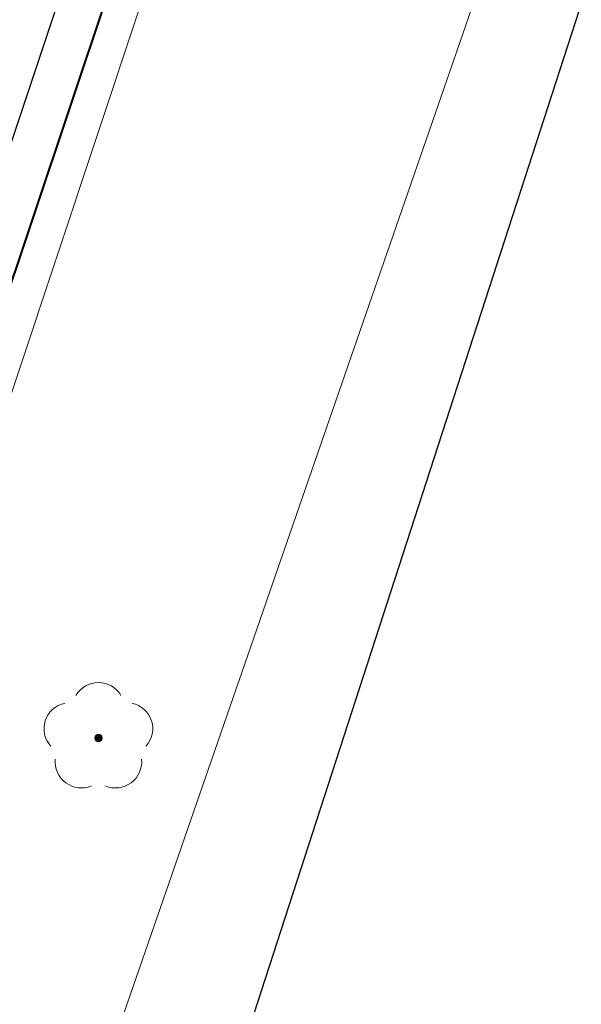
# Model space of a CAD drawing. Header units: metres. Extents: x 6599594 to 6600699, y 5687867 to 5691114.
# Tile 226 of 256: x 6599986.01 to 6599993.6, y 5688933.69 to 5688946.99. Entities that reach past the tile are written whole.
import ezdxf

# ---------------------------------------------------------------- set-up
doc = ezdxf.new("R2010")
doc.units = ezdxf.units.M
doc.header["$MEASUREMENT"] = 0
for name, pattern in [('1', [0]), ('3_EGBZ', [1.5, 1, -0.5]), ('BTO', [0]), ('UPT', [0]), ('UPW', [0])]:
    doc.linetypes.add(name, pattern=pattern)
doc.layers.get('0').update_dxf_attribs({"color": 253, "linetype": 'CONTINUOUS', "lineweight": 13})
for name, color, linetype, lineweight in [('_dren', 30, '3_EGBZ', 40), ('_kolor chodnik', 50, '1', 5), ('_kolor jezdnia', 4, '1', 0), ('_kolor pobocze', 211, '1', 5), ('_kolor zjazdy kostka', 7, '1', 5), ('_kolor ścieżka @ 1', 10, '1', 0), ('_podział mój', 201, 'BTO', 40), ('_row', 150, 'CONTINUOUS', 30), ('Dzialki', 130, '1', 30), ('OT_ZagospodarowanieTerenu_P', 7, 'CONTINUOUS', 0), ('UTTPOM_L_0', 30, 'UPT', 9), ('UWWPM_L_0', 5, 'UPW', 9)]:
    doc.layers.add(name, color=color, linetype=linetype, lineweight=lineweight)
pattern_1 = [(45, (0, 0), (-0.1414213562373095, 0.1414213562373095), []), (135, (0, 0), (-0.1414213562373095, -0.1414213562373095), [])]

# ---------------------------------------------------------------- blocks, each defined once
blk = doc.blocks.new('147')
at = {"linetype": 'Continuous', "lineweight": 18}
blk.add_hatch(color=0, dxfattribs=at).paths.add_polyline_path([(0, -0.1, 1), (0, 0.1, 1)])
at = {"color": 0, "linetype": 'Continuous', "lineweight": 18}
blk.add_circle((0, 0), 0.1, dxfattribs=at)
for centre, radius, start, end in [((0, 0.8), 0.7, 29.8459319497, 150.1540680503), ((-0.7700000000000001, 0.25), 0.7, 101.6336339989, 222.6626941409), ((0.7700000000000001, 0.25), 0.7, 317.3373058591, 78.3663660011), ((-0.4600000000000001, -0.6400000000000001), 0.71, 174.3693172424, 292.5572466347), ((0.4600000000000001, -0.6400000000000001), 0.71, 247.4427533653, 5.630682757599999)]:
    blk.add_arc(centre, radius, start, end, dxfattribs=at)
blk = doc.blocks.new('hhh')
at = {"layer": '_podział mój'}
blk.add_line((6600030.348422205, 5689076.243038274), (6599864.227411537, 5688579.984196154), dxfattribs=at)

msp = doc.modelspace()

# ---------------------------------------------------------------- hatches: boundary and pattern name
at = {"layer": '_kolor chodnik'}
h = msp.add_hatch(dxfattribs=at)
h.set_pattern_fill('ANSI37', color=256, scale=1.6)
h.set_pattern_definition(pattern_1)
h.paths.add_polyline_path([(6599849.938171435, 5688542.085872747), (6599852.232147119, 5688548.938742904), (6599853.573135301, 5688548.489851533), (6599853.827082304, 5688549.248475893), (6599851.793849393, 5688549.929093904), (6599849.895278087, 5688548.982823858), (6599847.823506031, 5688542.793750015)])
edge = h.paths.add_edge_path()
edge.add_line((6600018.106075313, 5689087.454911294), (6600022.42781917, 5689091.229234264))
edge.add_line((6600022.42781917, 5689091.229234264), (6600020.233254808, 5689093.742094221))
edge.add_line((6600020.233254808, 5689093.742094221), (6600017.159471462, 5689091.057656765))
edge.add_arc((6600023.275194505, 5689085.385140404), 8.34143334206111, 137.1531558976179, 148.8016577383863)
edge.add_line((6600016.140105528, 5689089.706021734), (6600018.106075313, 5689087.454911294))
h.paths.add_polyline_path([(6600038.501784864, 5689187.59229436), (6600037.906968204, 5689187.700586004), (6600037.638296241, 5689186.224843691), (6600038.240083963, 5689186.115282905)])
h.paths.add_polyline_path([(6600069.098302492, 5689360.276020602), (6600068.321239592, 5689360.413462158), (6600068.064048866, 5689358.936495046), (6600068.836639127, 5689358.799546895)])
h.paths.add_polyline_path([(6600082.393785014, 5689362.950258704), (6600082.941124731, 5689366.103121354), (6600081.481377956, 5689366.361351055), (6600080.923159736, 5689363.210828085)])
h.paths.add_polyline_path([(6600074.022236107, 5689388.065861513), (6600072.983907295, 5689388.249860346), (6600072.723374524, 5689386.772538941), (6600073.760538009, 5689386.588865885)])
h.paths.add_polyline_path([(6600105.602402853, 5689486.45426531), (6600106.738797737, 5689489.760539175), (6600105.28818975, 5689490.281952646), (6600104.132785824, 5689486.965912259)])
h.paths.add_polyline_path([(6600132.519778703, 5689678.737346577), (6600131.636986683, 5689678.922259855), (6600131.330470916, 5689677.453953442), (6600132.212256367, 5689677.269208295)])
h.paths.add_polyline_path([(6600156.649397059, 5689798.7449027), (6600156.48800471, 5689797.95886096), (6600157.450195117, 5689797.757316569), (6600157.615023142, 5689798.542205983)])
h.paths.add_polyline_path([(6600189.055358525, 5689948.643107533), (6600187.902868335, 5689948.884512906), (6600187.600024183, 5689947.417400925), (6600188.748131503, 5689947.176379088)])
edge = h.paths.add_edge_path()
edge.add_line((6600204.459383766, 5690032.969035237), (6600204.153258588, 5690031.227801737))
edge.add_arc((6600202.328347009, 5690027.299936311), 4.331100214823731, 41.853001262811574, 65.08011546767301, ccw=False)
edge.add_arc((6600032.903931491, 5690051.979071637), 174.020003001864, 352.8070218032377, 353.495463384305)
edge.add_arc((6600202.372679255, 5690027.343587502), 5.999999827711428, 55.12102442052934, 69.64815978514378)
edge = h.paths.add_edge_path()
edge.add_line((6600205.046027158, 5690040.265402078), (6600204.972740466, 5690038.483452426))
edge.add_arc((6600203.986269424, 5690044.401803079), 5.999999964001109, 279.4630688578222, 294.9140560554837)
edge.add_line((6600206.513819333, 5690038.960158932), (6600206.607027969, 5690041.030672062))
edge.add_arc((6600203.986269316, 5690044.401803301), 4.270000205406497, 284.3702444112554, 307.86193139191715, ccw=False)
edge = h.paths.add_edge_path()
edge.add_arc((6600203.547470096, 5690044.558759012), 6.446878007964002, 324.43500910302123, 356.20133685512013, ccw=False)
edge.add_arc((6600203.986269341, 5690044.401803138), 6.000000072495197, 323.2169970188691, 357.4193489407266)
h.paths.add_polyline_path([(6600208.910055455, 5690121.713696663), (6600208.146285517, 5690121.748120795), (6600207.125602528, 5690121.794124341), (6600209.971605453, 5690121.665851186)])
edge = h.paths.add_edge_path()
edge.add_line((6600238.769818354, 5690481.648294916), (6600240.338176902, 5690490.87374652))
edge.add_line((6600240.338176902, 5690490.87374652), (6600241.251295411, 5690510.829461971))
edge.add_line((6600241.251295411, 5690510.829461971), (6600239.524022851, 5690510.928942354))
edge.add_line((6600239.524022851, 5690510.928942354), (6600238.633343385, 5690491.167757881))
edge.add_line((6600238.633343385, 5690491.167757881), (6600234.579716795, 5690467.661262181))
edge.add_line((6600234.579716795, 5690467.661262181), (6600234.449796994, 5690464.966873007))
edge.add_arc((6600242.443669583, 5690464.607462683), 8.001948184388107, 177.4256737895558, 268.2543056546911)
edge.add_line((6600242.199903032, 5690456.609228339), (6600242.216657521, 5690457.359274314))
edge.add_line((6600242.216657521, 5690457.359274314), (6600242.305257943, 5690458.836738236))
edge.add_arc((6600242.444504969, 5690464.607952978), 5.772894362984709, 177.0298084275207, 268.6178439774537, ccw=False)
edge.add_line((6600236.679365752, 5690464.907083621), (6600236.951876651, 5690470.95443634))
edge.add_line((6600236.951876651, 5690470.95443634), (6600238.15078669, 5690478.210832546))
edge.add_line((6600238.15078669, 5690478.210832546), (6600238.769818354, 5690481.648294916))
h.paths.add_polyline_path([(6600238.769818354, 5690481.648294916), (6600238.15078669, 5690478.210832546), (6600239.670056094, 5690477.930590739), (6600240.266710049, 5690481.376366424)])
edge = h.paths.add_edge_path()
edge.add_line((6600223.366500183, 5690460.339976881), (6600223.278629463, 5690457.997544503))
edge.add_arc((6600220.967166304, 5690465.656339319), 7.999999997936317, 286.7940807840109, 300.2738222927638)
edge.add_line((6600225.000231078, 5690458.747331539), (6600225.240084, 5690461.623695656))
edge.add_arc((6600221.105749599, 5690465.648640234), 5.76999998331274, 293.06724424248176, 315.7681070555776, ccw=False)
edge = h.paths.add_edge_path()
edge.add_arc((6600220.025145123, 5690444.676291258), 5.770000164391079, 37.996647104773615, 59.94382588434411, ccw=False)
edge.add_line((6600224.572175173, 5690448.22839199), (6600224.817793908, 5690451.081798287))
edge.add_arc((6600220.025145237, 5690444.676291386), 7.999999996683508, 53.19588653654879, 68.15166733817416)
edge.add_line((6600223.00235276, 5690452.101669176), (6600222.91504296, 5690449.670427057))
edge = h.paths.add_edge_path()
edge.add_arc((6600221.105749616, 5690465.648640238), 7.999999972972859, 328.0222308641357, 357.0132597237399)
edge.add_line((6600229.094882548, 5690465.23180147), (6600229.218816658, 5690467.593604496))
edge.add_line((6600229.218816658, 5690467.593604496), (6600228.218919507, 5690467.645774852))
edge.add_line((6600228.218919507, 5690467.645774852), (6600227.891778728, 5690461.411918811))
h.paths.add_polyline_path([(6600200.980142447, 5690012.236744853), (6600202.317278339, 5690011.956662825), (6600202.522293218, 5690012.935421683), (6600201.182321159, 5690013.216097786)])
h.paths.add_polyline_path([(6600196.457878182, 5689983.98337835), (6600195.202332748, 5689984.246370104), (6600194.899091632, 5689982.777335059), (6600196.150355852, 5689982.515240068)])
edge = h.paths.add_edge_path()
edge.add_line((6600112.305909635, 5689517.991018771), (6600112.691041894, 5689519.807934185))
edge.add_line((6600112.691041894, 5689519.807934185), (6600113.245521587, 5689522.423769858))
edge.add_line((6600113.245521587, 5689522.423769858), (6600111.553124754, 5689522.782507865))
edge.add_line((6600111.553124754, 5689522.782507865), (6600107.405864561, 5689503.21722655))
edge.add_line((6600107.405864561, 5689503.21722655), (6600099.494506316, 5689480.361667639))
edge.add_line((6600099.494506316, 5689480.361667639), (6600099.182814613, 5689478.891218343))
edge.add_arc((6600107.008997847, 5689477.232359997), 8.000059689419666, 168.0325629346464, 257.7529108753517)
edge.add_line((6600105.311960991, 5689469.414366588), (6600105.784990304, 5689471.593619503))
edge.add_arc((6600107.008927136, 5689477.232314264), 5.769999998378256, 168.0321375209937, 257.7533362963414, ccw=False)
edge.add_line((6600101.364343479, 5689478.42879883), (6600101.647245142, 5689479.76342708))
edge.add_line((6600101.647245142, 5689479.76342708), (6600104.132785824, 5689486.965912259))
edge.add_line((6600104.132785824, 5689486.965912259), (6600105.28818975, 5689490.281952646))
edge.add_line((6600105.28818975, 5689490.281952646), (6600108.240043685, 5689498.809726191))
edge.add_line((6600108.240043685, 5689498.809726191), (6600112.305909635, 5689517.991018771))
h.paths.add_polyline_path([(6600136.009573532, 5689645.499114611), (6600138.333647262, 5689645.012304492), (6600138.661671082, 5689646.578318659), (6600134.869459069, 5689647.372651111)])
at = {"layer": '_kolor jezdnia'}
h = msp.add_hatch(dxfattribs=at)
h.set_pattern_fill('ANSI37', color=4, scale=3.5)
h.set_pattern_definition([(45, (0, 0), (-0.3093592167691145, 0.3093592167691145), []), (135, (0, 0), (-0.3093592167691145, -0.3093592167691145), [])])
edge = h.paths.add_edge_path()
edge.add_line((6599833.066047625, 5688539.933393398), (6599850.649511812, 5688527.983462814))
edge.add_arc((6599857.337592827, 5688536.653968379), 10.95025544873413, 169.5012687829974, 232.3548431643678, ccw=False)
edge.add_arc((6599858.085851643, 5688536.618142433), 11.69295282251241, 162.2507788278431, 169.9967502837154, ccw=False)
edge.add_line((6599846.949484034, 5688540.182754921), (6599847.823506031, 5688542.793750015))
edge.add_line((6599847.823506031, 5688542.793750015), (6599849.895278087, 5688548.982823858))
edge.add_line((6599849.895278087, 5688548.982823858), (6599852.434748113, 5688556.56906746))
edge.add_line((6599852.434748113, 5688556.56906746), (6599928.48625871, 5688783.760284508))
edge.add_line((6599928.48625871, 5688783.760284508), (6599931.025728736, 5688791.34652811))
edge.add_line((6599931.025728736, 5688791.34652811), (6599996.657773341, 5688987.411326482))
edge.add_line((6599996.657773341, 5688987.411326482), (6599999.197243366, 5688994.997570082))
edge.add_line((6599999.197243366, 5688994.997570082), (6600021.930100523, 5689062.908193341))
edge.add_line((6600021.930100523, 5689062.908193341), (6600017.620224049, 5689067.371531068))
edge.add_line((6600017.620224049, 5689067.371531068), (6600016.714558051, 5689064.654078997))
edge.add_line((6600016.714558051, 5689064.654078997), (6600012.423620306, 5689051.835617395))
edge.add_line((6600012.423620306, 5689051.835617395), (6600009.884150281, 5689044.249373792))
edge.add_line((6600009.884150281, 5689044.249373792), (6599977.53516164, 5688947.612159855))
edge.add_line((6599977.53516164, 5688947.612159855), (6599974.995691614, 5688940.025916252))
edge.add_line((6599974.995691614, 5688940.025916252), (6599942.096912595, 5688841.746295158))
edge.add_line((6599942.096912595, 5688841.746295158), (6599939.557442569, 5688834.160051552))
edge.add_line((6599939.557442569, 5688834.160051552), (6599882.679288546, 5688664.246042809))
edge.add_line((6599882.679288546, 5688664.246042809), (6599880.139818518, 5688656.659799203))
edge.add_line((6599880.139818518, 5688656.659799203), (6599852.46454386, 5688573.984527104))
edge.add_line((6599852.46454386, 5688573.984527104), (6599842.470137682, 5688544.127903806))
edge.add_arc((6599835.706422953, 5688546.652910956), 7.219660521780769, 248.5480913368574, 339.52856074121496, ccw=False)
h.paths.add_polyline_path([(6600044.653202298, 5689172.271628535), (6600046.276244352, 5689181.431901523), (6600047.759199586, 5689189.801539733), (6600051.0603021, 5689208.432603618), (6600052.368792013, 5689215.817578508), (6600054.808584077, 5689229.587499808), (6600056.11707399, 5689236.972474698), (6600057.346666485, 5689243.912161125), (6600058.655146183, 5689251.297078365), (6600058.831439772, 5689252.292060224), (6600060.098987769, 5689259.445963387), (6600060.139929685, 5689259.677035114), (6600061.407468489, 5689266.830886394), (6600072.329030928, 5689328.470998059), (6600073.637511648, 5689335.855921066), (6600077.337304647, 5689356.73715072), (6600078.820259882, 5689365.106788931), (6600081.142794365, 5689378.214921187), (6600082.538516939, 5689386.092227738), (6600095.187867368, 5689457.483787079), (6600091.082877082, 5689465.8405575), (6600089.043088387, 5689454.328211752), (6600087.870641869, 5689447.711051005), (6600087.560133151, 5689445.958573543), (6600086.562151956, 5689440.326076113), (6600082.433200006, 5689417.022719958), (6600080.95024477, 5689408.65308175), (6600077.202698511, 5689387.502337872), (6600075.719743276, 5689379.132699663), (6600073.469199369, 5689366.430874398), (6600071.986244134, 5689358.061236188), (6600069.98686466, 5689346.776955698), (6600068.591142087, 5689338.899649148), (6600065.559290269, 5689321.78820693), (6600064.163567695, 5689313.910900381), (6600059.719426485, 5689288.828650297), (6600058.323703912, 5689280.951343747), (6600057.563846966, 5689276.662793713), (6600056.168124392, 5689268.785487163), (6600054.804920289, 5689261.091711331), (6600053.409197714, 5689253.21440478), (6600053.264817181, 5689252.399536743), (6600051.869094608, 5689244.522230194), (6600051.183555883, 5689240.653124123), (6600049.787833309, 5689232.775817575), (6600046.593849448, 5689214.749319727), (6600045.198126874, 5689206.872013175), (6600044.41754409, 5689202.466488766), (6600042.934588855, 5689194.096850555), (6600036.429952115, 5689157.38538759), (6600034.946996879, 5689149.01574938), (6600030.579776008, 5689124.367629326), (6600027.529365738, 5689107.151445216), (6600024.895072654, 5689094.014582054), (6600030.583685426, 5689094.264316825), (6600032.945013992, 5689106.191885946), (6600043.170247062, 5689163.901990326)])
edge = h.paths.add_edge_path()
edge.add_line((6600111.106812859, 5689535.144351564), (6600111.256844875, 5689535.85214863))
edge.add_line((6600111.256844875, 5689535.85214863), (6600112.915748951, 5689543.678261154))
edge.add_line((6600112.915748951, 5689543.678261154), (6600117.304772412, 5689564.384094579))
edge.add_line((6600117.304772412, 5689564.384094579), (6600119.067357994, 5689572.699339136))
edge.add_line((6600119.067357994, 5689572.699339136), (6600120.087667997, 5689577.512794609))
edge.add_line((6600120.087667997, 5689577.512794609), (6600121.642890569, 5689584.849775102))
edge.add_line((6600121.642890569, 5689584.849775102), (6600128.436769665, 5689616.900852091))
edge.add_line((6600128.436769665, 5689616.900852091), (6600129.991992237, 5689624.237832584))
edge.add_line((6600129.991992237, 5689624.237832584), (6600132.660554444, 5689636.827148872))
edge.add_line((6600132.660554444, 5689636.827148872), (6600133.208838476, 5689639.444704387))
edge.add_line((6600133.208838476, 5689639.444704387), (6600134.848957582, 5689647.274775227))
edge.add_line((6600134.848957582, 5689647.274775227), (6600138.97649476, 5689666.979995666))
edge.add_line((6600138.97649476, 5689666.979995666), (6600140.51410642, 5689674.320687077))
edge.add_line((6600140.51410642, 5689674.320687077), (6600145.209128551, 5689696.735129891))
edge.add_line((6600145.209128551, 5689696.735129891), (6600146.746740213, 5689704.075821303))
edge.add_line((6600146.746740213, 5689704.075821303), (6600151.462308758, 5689726.588354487))
edge.add_line((6600151.462308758, 5689726.588354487), (6600152.999920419, 5689733.929045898))
edge.add_line((6600152.999920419, 5689733.929045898), (6600155.244070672, 5689744.642813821))
edge.add_line((6600155.244070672, 5689744.642813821), (6600156.781682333, 5689751.983505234))
edge.add_line((6600156.781682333, 5689751.983505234), (6600161.635515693, 5689775.156126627))
edge.add_line((6600161.635515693, 5689775.156126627), (6600163.378142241, 5689783.475576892))
edge.add_line((6600163.378142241, 5689783.475576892), (6600163.850769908, 5689785.731942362))
edge.add_line((6600163.850769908, 5689785.731942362), (6600167.028500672, 5689800.902704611))
edge.add_line((6600167.028500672, 5689800.902704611), (6600179.49088801, 5689860.399222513))
edge.add_line((6600179.49088801, 5689860.399222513), (6600181.233514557, 5689868.718672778))
edge.add_line((6600181.233514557, 5689868.718672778), (6600181.84713393, 5689871.648144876))
edge.add_line((6600181.84713393, 5689871.648144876), (6600183.384745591, 5689878.988836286))
edge.add_line((6600183.384745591, 5689878.988836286), (6600184.935818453, 5689886.393792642))
edge.add_line((6600184.935818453, 5689886.393792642), (6600186.575937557, 5689894.223863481))
edge.add_line((6600186.575937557, 5689894.223863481), (6600194.05133812, 5689929.912074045))
edge.add_line((6600194.05133812, 5689929.912074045), (6600195.691457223, 5689937.742144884))
edge.add_line((6600195.691457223, 5689937.742144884), (6600202.915799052, 5689972.231779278))
edge.add_line((6600202.915799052, 5689972.231779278), (6600204.555918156, 5689980.061850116))
edge.add_line((6600204.555918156, 5689980.061850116), (6600206.062781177, 5689987.255744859))
edge.add_line((6600206.062781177, 5689987.255744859), (6600207.702900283, 5689995.085815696))
edge.add_line((6600207.702900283, 5689995.085815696), (6600210.232559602, 5690007.162628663))
edge.add_line((6600210.232559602, 5690007.162628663), (6600211.694938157, 5690014.144150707))
edge.add_arc((6600028.177652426, 5690052.584442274), 187.5000004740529, 348.1696294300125, 357.4195276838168)
edge.add_line((6600215.487522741, 5690044.142720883), (6600208.310270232, 5690026.480446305))
edge.add_arc((6600032.903933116, 5690051.97907145), 177.2500013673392, 348.1696294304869, 351.7289130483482, ccw=False)
edge.add_line((6600206.38894146, 5690015.640182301), (6600205.966941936, 5690013.625519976))
edge.add_line((6600205.966941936, 5690013.625519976), (6600204.326822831, 5690005.795449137))
edge.add_line((6600204.326822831, 5690005.795449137), (6600197.076961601, 5689971.183982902))
edge.add_line((6600197.076961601, 5689971.183982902), (6600195.334335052, 5689962.864532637))
edge.add_line((6600195.334335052, 5689962.864532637), (6600193.44722506, 5689953.855305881))
edge.add_line((6600193.44722506, 5689953.855305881), (6600191.909227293, 5689946.512771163))
edge.add_line((6600191.909227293, 5689946.512771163), (6600185.496844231, 5689915.899498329))
edge.add_line((6600185.496844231, 5689915.899498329), (6600183.856521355, 5689908.068454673))
edge.add_line((6600183.856521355, 5689908.068454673), (6600182.066605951, 5689899.523243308))
edge.add_line((6600182.066605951, 5689899.523243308), (6600180.32407057, 5689891.204228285))
edge.add_line((6600180.32407057, 5689891.204228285), (6600174.320344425, 5689862.541919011))
edge.add_line((6600174.320344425, 5689862.541919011), (6600172.577809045, 5689854.222903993))
edge.add_line((6600172.577809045, 5689854.222903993), (6600163.663810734, 5689811.666703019))
edge.add_line((6600163.663810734, 5689811.666703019), (6600162.023782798, 5689803.837067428))
edge.add_line((6600162.023782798, 5689803.837067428), (6600160.924220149, 5689798.587659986))
edge.add_line((6600160.924220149, 5689798.587659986), (6600159.279208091, 5689790.734229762))
edge.add_line((6600159.279208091, 5689790.734229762), (6600157.107250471, 5689780.365115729))
edge.add_line((6600157.107250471, 5689780.365115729), (6600155.462238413, 5689772.511685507))
edge.add_line((6600155.462238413, 5689772.511685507), (6600153.380318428, 5689762.572418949))
edge.add_line((6600153.380318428, 5689762.572418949), (6600151.735124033, 5689754.718118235))
edge.add_line((6600151.735124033, 5689754.718118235), (6600148.586504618, 5689739.686336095))
edge.add_line((6600148.586504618, 5689739.686336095), (6600146.885007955, 5689731.563243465))
edge.add_line((6600146.885007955, 5689731.563243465), (6600141.75088822, 5689707.052510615))
edge.add_line((6600141.75088822, 5689707.052510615), (6600140.110896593, 5689699.223048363))
edge.add_line((6600140.110896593, 5689699.223048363), (6600133.483561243, 5689667.583574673))
edge.add_line((6600133.483561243, 5689667.583574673), (6600131.860394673, 5689659.834436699))
edge.add_line((6600131.860394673, 5689659.834436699), (6600131.740984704, 5689659.26436315))
edge.add_line((6600131.740984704, 5689659.26436315), (6600130.117814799, 5689651.515209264))
edge.add_line((6600130.117814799, 5689651.515209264), (6600127.27873359, 5689637.961189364))
edge.add_line((6600127.27873359, 5689637.961189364), (6600126.924568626, 5689636.290366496))
edge.add_line((6600126.924568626, 5689636.290366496), (6600125.166244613, 5689627.995226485))
edge.add_line((6600125.166244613, 5689627.995226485), (6600118.009503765, 5689594.232298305))
edge.add_line((6600118.009503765, 5689594.232298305), (6600116.25117975, 5689585.937158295))
edge.add_line((6600116.25117975, 5689585.937158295), (6600113.665314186, 5689573.737975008))
edge.add_line((6600113.665314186, 5689573.737975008), (6600111.898534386, 5689565.402943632))
edge.add_line((6600111.898534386, 5689565.402943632), (6600104.889982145, 5689532.339115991))
edge.add_line((6600104.889982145, 5689532.339115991), (6600103.22663594, 5689524.492047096))
edge.add_line((6600103.22663594, 5689524.492047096), (6600096.623876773, 5689493.342605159))
edge.add_line((6600096.623876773, 5689493.342605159), (6600094.968986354, 5689485.535427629))
edge.add_line((6600094.968986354, 5689485.535427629), (6600094.300101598, 5689482.379870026))
edge.add_line((6600094.300101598, 5689482.379870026), (6600099.182814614, 5689478.891218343))
edge.add_line((6600099.182814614, 5689478.891218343), (6600099.494506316, 5689480.361667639))
edge.add_line((6600099.494506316, 5689480.361667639), (6600111.106812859, 5689535.144351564))
edge = h.paths.add_edge_path()
edge.add_arc((6600239.213891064, 5690851.400367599), 10.00000000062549, -2.8342403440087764, 76.13703556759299, ccw=False)
edge.add_line((6600249.201658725, 5690850.905901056), (6600249.082723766, 5690848.503524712))
edge.add_line((6600249.082723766, 5690848.503524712), (6600247.016487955, 5690806.767468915))
edge.add_line((6600247.016487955, 5690806.767468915), (6600246.092398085, 5690789.152178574))
edge.add_line((6600246.092398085, 5690789.152178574), (6600233.768116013, 5690572.015170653))
edge.add_line((6600233.768116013, 5690572.015170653), (6600228.959056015, 5690465.296202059))
edge.add_line((6600228.959056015, 5690465.296202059), (6600234.588724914, 5690465.017134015))
edge.add_line((6600234.588724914, 5690465.017134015), (6600239.262540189, 5690571.767576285))
edge.add_line((6600239.262540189, 5690571.767576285), (6600252.50503885, 5690806.400146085))
edge.add_line((6600252.50503885, 5690806.400146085), (6600254.569211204, 5690848.094521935))
edge.add_arc((6600262.559425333, 5690847.6989487), 7.999999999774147, 76.13703557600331, 177.1657596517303, ccw=False)
edge.add_line((6600264.476229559, 5690855.465921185), (6600241.609896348, 5690861.109083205))
edge = h.paths.add_edge_path()
edge.add_line((6600250.031475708, 5690451.625307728), (6600250.231741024, 5690455.772579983))
edge.add_line((6600250.231741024, 5690455.772579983), (6600246.257763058, 5690456.417303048))
edge.add_line((6600246.257763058, 5690456.417303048), (6600242.171761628, 5690456.61060902))
edge.add_arc((6600242.563100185, 5690464.586983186), 7.985968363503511, 176.9123644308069, 267.1911945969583, ccw=False)
edge.add_line((6600234.588724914, 5690465.017134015), (6600228.959056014, 5690465.296202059))
edge.add_arc((6600220.965133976, 5690465.657286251), 8.002072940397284, 267.8289300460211, 357.413716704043, ccw=False)
edge.add_line((6600220.661989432, 5690457.660957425), (6600212.406915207, 5690458.119572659))
edge.add_line((6600212.406915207, 5690458.119572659), (6600208.431872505, 5690457.817501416))
edge.add_line((6600208.431872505, 5690457.817501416), (6600208.233912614, 5690454.548331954))
edge.add_line((6600208.233912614, 5690454.548331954), (6600212.129565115, 5690453.127270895))
edge.add_line((6600212.129565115, 5690453.127270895), (6600218.640548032, 5690452.76554962))
edge.add_line((6600218.640548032, 5690452.76554962), (6600216.486747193, 5690452.885205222))
edge.add_line((6600216.486747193, 5690452.885205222), (6600220.468905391, 5690452.663974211))
edge.add_arc((6600220.025145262, 5690444.676291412), 7.99999997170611, -0.3386579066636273, 86.8201700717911, ccw=False)
edge.add_line((6600228.025005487, 5690444.629006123), (6600227.803602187, 5690439.649256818))
edge.add_line((6600227.803602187, 5690439.649256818), (6600226.885525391, 5690435.936828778))
edge.add_line((6600226.885525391, 5690435.936828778), (6600225.534849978, 5690405.967249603))
edge.add_line((6600225.534849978, 5690405.967249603), (6600226.115199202, 5690402.187514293))
edge.add_line((6600226.115199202, 5690402.187514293), (6600213.445139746, 5690121.008786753))
edge.add_line((6600213.445139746, 5690121.008786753), (6600213.352800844, 5690118.960058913))
edge.add_line((6600213.352800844, 5690118.960058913), (6600209.980184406, 5690044.131649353))
edge.add_arc((6600203.98626942, 5690044.401803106), 5.999999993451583, 257.4162346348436, 357.41934921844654, ccw=False)
edge.add_line((6600202.679069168, 5690038.545931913), (6600201.589735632, 5690033.666039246))
edge.add_line((6600201.589735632, 5690033.666039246), (6600203.67987942, 5690033.199458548))
edge.add_arc((6600202.372679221, 5690027.343587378), 5.999999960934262, -8.27108729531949, 77.41623506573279, ccw=False)
edge.add_line((6600208.310270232, 5690026.480446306), (6600215.487522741, 5690044.142720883))
edge.add_line((6600215.487522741, 5690044.142720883), (6600216.199687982, 5690059.9446614))
edge.add_line((6600216.199687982, 5690059.9446614), (6600216.537356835, 5690067.437056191))
edge.add_line((6600216.537356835, 5690067.437056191), (6600223.893528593, 5690230.66011469))
edge.add_line((6600223.893528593, 5690230.66011469), (6600224.231197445, 5690238.152509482))
edge.add_line((6600224.231197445, 5690238.152509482), (6600233.507835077, 5690443.987992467))
edge.add_arc((6600241.499722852, 5690443.627812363), 7.999999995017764, 87.29208981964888, 177.4195277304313, ccw=False)
edge.add_line((6600241.877677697, 5690451.618879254), (6600246.021541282, 5690451.422886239))
edge.add_line((6600246.021541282, 5690451.422886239), (6600246.427694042, 5690451.44338883))
edge.add_line((6600246.427694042, 5690451.44338883), (6600246.79397003, 5690451.461878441))
edge.add_line((6600246.79397003, 5690451.461878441), (6600250.031475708, 5690451.625307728))
edge = h.paths.add_edge_path()
edge.add_line((6600007.33756506, 5689086.20374581), (6600006.980466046, 5689080.740822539))
edge.add_line((6600006.980466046, 5689080.740822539), (6600007.229745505, 5689080.720859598))
edge.add_line((6600007.229745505, 5689080.720859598), (6600008.093335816, 5689080.601653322))
edge.add_line((6600008.093335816, 5689080.601653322), (6600008.702681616, 5689080.53831051))
edge.add_arc((6600008.140193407, 5689070.554142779), 9.999999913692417, -18.557800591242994, 86.77547804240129, ccw=False)
edge.add_line((6600017.620224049, 5689067.371531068), (6600021.930100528, 5689062.908193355))
edge.add_arc((6599734.83819726, 5689159.011261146), 302.7499967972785, 341.4922000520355, 343.8640860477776)
edge.add_arc((6600034.895369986, 5689072.315877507), 9.581213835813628, 98.63328270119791, 164.5273290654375, ccw=False)
edge.add_line((6600033.457137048, 5689081.788529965), (6600033.832640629, 5689081.798737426))
edge.add_line((6600033.832640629, 5689081.798737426), (6600034.422462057, 5689082.05700874))
edge.add_line((6600034.422462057, 5689082.05700874), (6600036.833623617, 5689082.139040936))
edge.add_line((6600036.833623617, 5689082.139040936), (6600036.730225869, 5689087.148851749))
edge.add_line((6600036.730225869, 5689087.148851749), (6600036.579860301, 5689087.134303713))
edge.add_arc((6600036.479565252, 5689093.136286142), 6.002820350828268, 169.1687651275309, 270.9573417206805, ccw=False)
edge.add_line((6600030.583685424, 5689094.264316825), (6600024.895072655, 5689094.014582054))
edge.add_arc((6600015.200558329, 5689096.162123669), 9.929528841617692, 271.0943432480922, 347.5094668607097, ccw=False)
edge.add_arc((6600014.909438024, 5689089.646776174), 3.446070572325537, 264.4236009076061, 278.0194998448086, ccw=False)
edge.add_line((6600014.574573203, 5689086.217014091), (6600014.299554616, 5689086.232508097))
edge.add_line((6600014.299554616, 5689086.232508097), (6600010.474232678, 5689086.448019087))
edge.add_line((6600010.474232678, 5689086.448019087), (6600007.33756506, 5689086.20374581))
edge = h.paths.add_edge_path()
edge.add_line((6600105.490725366, 5689463.953528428), (6600106.927559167, 5689464.047234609))
edge.add_line((6600106.927559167, 5689464.047234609), (6600107.835, 5689468.66))
edge.add_line((6600107.835, 5689468.66), (6600105.311960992, 5689469.414366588))
edge.add_arc((6600107.008997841, 5689477.232359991), 8.000059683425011, 168.0325628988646, 257.75291091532, ccw=False)
edge.add_line((6600099.182814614, 5689478.891218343), (6600094.300101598, 5689482.379870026))
edge.add_arc((6600586.245114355, 5689378.104238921), 502.8750369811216, 168.032376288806, 169.9522165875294)
edge.add_line((6600091.082877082, 5689465.8405575), (6600095.187867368, 5689457.483787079))
edge.add_arc((6600103.065173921, 5689456.088064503), 8.000000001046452, 77.7533362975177, 169.9524553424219, ccw=False)
edge.add_line((6600104.762140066, 5689463.906012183), (6600105.490725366, 5689463.953528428))
at = {"layer": '_kolor pobocze'}
h = msp.add_hatch(dxfattribs=at)
h.set_pattern_fill('ANSI37', color=256, scale=1.6)
h.set_pattern_definition(pattern_1)
edge = h.paths.add_edge_path()
edge.add_line((6600035.926965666, 5689101.569442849), (6600036.046865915, 5689102.311543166))
edge.add_arc((6600058.171848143, 5689233.778275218), 133.3154772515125, 259.4578941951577, 260.4470163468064, ccw=False)
edge.add_line((6600033.780707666, 5689102.713067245), (6600032.142559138, 5689101.847662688))
edge.add_arc((6599734.838175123, 5689159.011266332), 302.7500195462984, 347.6801154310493, 349.11639019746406, ccw=False)
edge.add_arc((6600036.478170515, 5689093.133441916), 6.000000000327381, 167.68011541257, 271.5571101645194)
edge.add_line((6600036.64121064, 5689087.1356575), (6600036.730491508, 5689087.137804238))
edge.add_line((6600036.730491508, 5689087.137804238), (6600036.712463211, 5689087.887583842))
edge.add_line((6600036.712463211, 5689087.887583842), (6600036.559840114, 5689087.884077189))
edge.add_arc((6600036.482532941, 5689093.14290691), 5.259397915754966, 170.6455005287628, 270.8422131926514, ccw=False)
edge.add_arc((6600545.796425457, 5688991.216220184), 524.6691769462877, 167.9170060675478, 168.7028219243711, ccw=False)
edge.add_line((6600032.751078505, 5689101.044345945), (6600034.011432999, 5689101.917298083))
edge.add_line((6600034.011432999, 5689101.917298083), (6600035.926965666, 5689101.569442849))
edge = h.paths.add_edge_path()
edge.add_line((6600002.828843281, 5688994.032881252), (6600003.066918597, 5688994.74409159))
edge.add_line((6600003.066918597, 5688994.74409159), (6600001.227880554, 5688995.359703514))
edge.add_line((6600001.227880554, 5688995.359703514), (6600000.55876659, 5688996.702196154))
edge.add_line((6600000.55876659, 5688996.702196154), (6600022.641310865, 5689062.67011804))
edge.add_arc((6599734.838193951, 5689159.011262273), 303.5000002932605, 341.4922000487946, 343.8640860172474)
edge.add_arc((6600035.267451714, 5689072.092773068), 9.250000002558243, 91.55711016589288, 163.8640860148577, ccw=False)
edge.add_line((6600035.016098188, 5689081.339357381), (6600036.868703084, 5689081.389717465))
edge.add_line((6600036.868703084, 5689081.389717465), (6600036.850674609, 5689082.139504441))
edge.add_line((6600036.850674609, 5689082.139504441), (6600034.99571817, 5689082.089080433))
edge.add_arc((6600035.267451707, 5689072.092773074), 9.999999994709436, 91.55711014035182, 163.8640860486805)
edge.add_arc((6599734.838192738, 5689159.011262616), 302.7500015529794, 341.4922000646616, 343.8640860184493, ccw=False)
edge.add_line((6600021.930100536, 5689062.908193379), (6599999.748942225, 5688996.645678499))
edge.add_line((6599999.748942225, 5688996.645678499), (6600000.695212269, 5688994.747107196))
edge.add_line((6600000.695212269, 5688994.747107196), (6600002.828843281, 5688994.032881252))
h.paths.add_polyline_path([(6599971.7492186, 5688907.297112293), (6599971.084233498, 5688908.631320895), (6599997.822068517, 5688988.526766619), (6599999.164561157, 5688989.195880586), (6600001.003599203, 5688988.580268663), (6600001.241674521, 5688989.291479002), (6599999.108043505, 5688990.005704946), (6599997.209472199, 5688989.059434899), (6599970.270280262, 5688908.583087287), (6599971.216550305, 5688906.684515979), (6599973.350181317, 5688905.970290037), (6599973.588256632, 5688906.681500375)])
h.paths.add_polyline_path([(6599932.504667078, 5688790.060553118), (6599931.835553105, 5688791.403045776), (6599968.343406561, 5688900.4641754), (6599969.685899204, 5688901.133289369), (6599971.524937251, 5688900.517677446), (6599971.763012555, 5688901.228887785), (6599969.629381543, 5688901.94311373), (6599967.730810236, 5688900.996843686), (6599931.025728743, 5688791.34652811), (6599931.971998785, 5688789.447956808), (6599934.105629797, 5688788.73373086), (6599934.343705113, 5688789.4449412)])
at = {"layer": '_kolor zjazdy kostka'}
h = msp.add_hatch(dxfattribs=at)
h.set_pattern_fill('ANSI37', color=256, scale=1.6)
h.set_pattern_definition(pattern_1)
h.paths.add_polyline_path([(6600244.137440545, 5690813.934732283), (6600242.369522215, 5690814.022127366), (6600242.097568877, 5690808.528921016), (6600243.865482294, 5690808.441426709)])
h.paths.add_polyline_path([(6600247.012128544, 5690806.679412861), (6600247.442736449, 5690815.377295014), (6600247.393289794, 5690814.378518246), (6600247.113277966, 5690808.722537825)])
h.paths.add_polyline_path([(6600242.297085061, 5690788.088808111), (6600240.958726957, 5690788.155683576), (6600240.648818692, 5690782.664569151), (6600241.987258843, 5690782.599147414)])
h.paths.add_polyline_path([(6600245.558275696, 5690780.919298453), (6600246.037231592, 5690789.405686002), (6600244.985820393, 5690788.453468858), (6600244.612601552, 5690781.981345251)])
h.paths.add_polyline_path([(6600241.348405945, 5690723.711515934), (6600242.272017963, 5690722.691689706), (6600242.749709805, 5690731.155680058), (6600241.698138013, 5690730.203317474), (6600241.472690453, 5690726.27550499)])
h.paths.add_polyline_path([(6600225.772794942, 5690394.589141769), (6600224.731429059, 5690393.637598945), (6600224.461246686, 5690387.644646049), (6600225.412923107, 5690386.603142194)])
h.paths.add_polyline_path([(6600223.012390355, 5690333.280720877), (6600223.372595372, 5690341.272607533), (6600222.32835346, 5690340.318436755), (6600222.058239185, 5690334.324941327)])
h.paths.add_polyline_path([(6600215.496388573, 5690166.390602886), (6600215.856593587, 5690174.382489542), (6600214.812834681, 5690173.428760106), (6600214.542018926, 5690167.435062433)])
h.paths.add_polyline_path([(6600212.446537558, 5690121.053392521), (6600213.399499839, 5690120.010473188), (6600213.788744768, 5690128.503024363), (6600212.745135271, 5690127.54943145)])
h.paths.add_polyline_path([(6600209.977420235, 5690121.665589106), (6600210.225142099, 5690127.162117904), (6600207.346107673, 5690127.291879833), (6600207.119593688, 5690121.794395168)])
h.paths.add_polyline_path([(6600207.950178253, 5690070.725854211), (6600204.880846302, 5690070.828947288), (6600204.643784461, 5690065.333808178), (6600207.702521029, 5690065.204598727)])
h.paths.add_polyline_path([(6600200.981479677, 5690012.236464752), (6600199.969248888, 5690007.339980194), (6600201.282587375, 5690007.064882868), (6600202.31726072, 5690011.956666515)])
h.paths.add_polyline_path([(6600193.613960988, 5689970.406358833), (6600192.398010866, 5689970.660657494), (6600191.286205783, 5689965.274578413), (6600192.486379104, 5689965.023185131)])
h.paths.add_polyline_path([(6600189.061271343, 5689948.671423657), (6600189.98413328, 5689953.050774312), (6600188.818902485, 5689953.32186217), (6600187.908781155, 5689948.91282903)])
h.paths.add_polyline_path([(6600180.976201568, 5689915.317449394), (6600179.952861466, 5689910.421322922), (6600181.008474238, 5689910.200199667), (6600182.033843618, 5689915.09540201)])
h.paths.add_polyline_path([(6600176.508279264, 5689893.538690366), (6600177.476023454, 5689893.335973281), (6600178.603605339, 5689898.719146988), (6600177.636002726, 5689898.922290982)])
h.paths.add_polyline_path([(6600179.28182965, 5689859.401159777), (6600180.522246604, 5689860.211927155), (6600181.057490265, 5689860.561775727), (6600183.598022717, 5689860.029600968), (6600184.726606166, 5689865.412570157), (6600182.186324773, 5689865.943033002), (6600181.604764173, 5689866.832779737), (6600181.024456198, 5689867.720610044)])
h.paths.add_polyline_path([(6600160.200810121, 5689810.862606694), (6600159.232772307, 5689811.065842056), (6600158.207991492, 5689806.171529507), (6600159.175735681, 5689805.968812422)])
h.paths.add_polyline_path([(6600156.49391753, 5689797.987177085), (6600155.463416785, 5689793.068691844), (6600156.431160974, 5689792.865974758), (6600157.461419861, 5689797.784520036)])
edge = h.paths.add_edge_path()
edge.add_arc((6600173.111981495, 5689800.679690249), 5.999999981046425, 204.673115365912, 239.5411154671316, ccw=False)
edge.add_arc((6600173.162096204, 5689800.685330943), 6.047914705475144, 168.3203586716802, 204.5234866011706, ccw=False)
edge.add_line((6600167.239404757, 5689801.9096668), (6600163.651667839, 5689784.781499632))
edge.add_arc((6600169.524220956, 5689783.551410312), 5.999999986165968, 139.2146049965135, 168.1696294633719, ccw=False)
edge.add_arc((6600169.524220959, 5689783.551410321), 5.999999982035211, 96.80962310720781, 139.2146050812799, ccw=False)
edge.add_line((6600168.812796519, 5689789.509083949), (6600170.070461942, 5689795.507731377))
h.paths.add_polyline_path([(6600163.526364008, 5689776.866746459), (6600166.051243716, 5689776.337874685), (6600167.179826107, 5689781.720838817), (6600164.653945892, 5689782.249920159), (6600163.941148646, 5689783.340449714), (6600163.493329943, 5689784.025580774), (6600161.750703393, 5689775.706130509), (6600162.438017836, 5689776.155376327)])
h.paths.add_polyline_path([(6600152.614191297, 5689774.643430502), (6600153.639138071, 5689779.536616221), (6600152.646757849, 5689779.744928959), (6600151.646447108, 5689774.846147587)])
h.paths.add_polyline_path([(6600150.121074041, 5689767.466820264), (6600148.177624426, 5689758.16795459), (6600149.115997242, 5689757.971390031), (6600151.066362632, 5689767.268392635)])
h.paths.add_polyline_path([(6600142.970741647, 5689739.332500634), (6600141.888449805, 5689734.142420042), (6600144.036614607, 5689733.695518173), (6600145.123068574, 5689738.882330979)])
h.paths.add_polyline_path([(6600136.256357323, 5689701.052153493), (6600137.154085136, 5689700.864096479), (6600138.287960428, 5689706.274871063), (6600137.386492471, 5689706.464182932)])
h.paths.add_polyline_path([(6600130.081494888, 5689667.099389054), (6600129.212847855, 5689667.281639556), (6600128.083282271, 5689661.898895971), (6600128.953953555, 5689661.716447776)])
h.paths.add_polyline_path([(6600128.397394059, 5689659.030340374), (6600127.554144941, 5689659.207226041), (6600126.49340855, 5689653.810049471), (6600127.269860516, 5689653.647397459)])
h.paths.add_polyline_path([(6600134.990411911, 5689640.633636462), (6600137.30714639, 5689640.148363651), (6600138.339560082, 5689645.040620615), (6600136.015486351, 5689645.500958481), (6600135.435178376, 5689646.388788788), (6600134.8548704, 5689647.276619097), (6600133.214751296, 5689639.446548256), (6600134.102581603, 5689640.026856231)])
h.paths.add_polyline_path([(6600122.164164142, 5689634.294831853), (6600121.024067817, 5689628.914244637), (6600122.015114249, 5689628.705875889), (6600123.155614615, 5689634.086346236)])
h.paths.add_polyline_path([(6600114.54207576, 5689593.450769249), (6600113.493359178, 5689593.398339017), (6600112.364315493, 5689588.045694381), (6600113.29076438, 5689587.54753241)])
h.paths.add_polyline_path([(6600110.194543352, 5689572.941097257), (6600109.20781945, 5689573.148880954), (6600108.067717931, 5689567.768269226), (6600109.05014319, 5689567.535215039)])
h.paths.add_polyline_path([(6600119.083213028, 5689565.540446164), (6600119.089125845, 5689565.542290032), (6600121.462438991, 5689565.065690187), (6600122.598093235, 5689570.447168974), (6600120.229622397, 5689570.949214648), (6600119.651446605, 5689571.8119627), (6600119.073270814, 5689572.727655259), (6600117.310757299, 5689564.412754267)])
h.paths.add_polyline_path([(6600101.698666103, 5689532.937884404), (6600100.730666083, 5689533.141679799), (6600099.694214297, 5689528.250234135), (6600100.669121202, 5689528.045267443)])
h.paths.add_polyline_path([(6600094.064021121, 5689496.827028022), (6600093.080194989, 5689497.033910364), (6600092.036590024, 5689492.143967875), (6600093.038865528, 5689491.933250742)])
h.paths.add_polyline_path([(6600083.709836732, 5689453.74980843), (6600082.738586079, 5689448.336231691), (6600084.647281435, 5689448.027407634), (6600085.606840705, 5689453.416583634)])
h.paths.add_polyline_path([(6600084.434394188, 5689446.82589514), (6600083.348896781, 5689447.018140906), (6600082.567374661, 5689442.58660872), (6600083.649300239, 5689442.394910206)])
h.paths.add_polyline_path([(6600078.04194071, 5689410.721110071), (6600078.996952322, 5689416.137564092), (6600078.054833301, 5689416.304853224), (6600077.111232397, 5689410.886043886)])
h.paths.add_polyline_path([(6600072.911565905, 5689386.768652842), (6600071.960466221, 5689381.312635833), (6600072.800073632, 5689381.16322159), (6600073.766450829, 5689386.590709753)])
h.paths.add_polyline_path([(6600082.887400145, 5689379.432062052), (6600085.278102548, 5689379.03494316), (6600086.160383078, 5689383.956496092), (6600083.759726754, 5689384.355378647), (6600083.152078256, 5689385.224725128), (6600082.544429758, 5689386.094071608), (6600081.148707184, 5689378.216765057), (6600082.018053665, 5689378.824413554)])
h.paths.add_polyline_path([(6600080.731401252, 5689363.247695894), (6600080.041469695, 5689363.369939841), (6600079.433821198, 5689364.239286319), (6600078.8261727, 5689365.1086328), (6600077.343217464, 5689356.73899459), (6600078.212563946, 5689357.346643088), (6600079.081910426, 5689357.954291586), (6600081.429189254, 5689357.564866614), (6600082.388748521, 5689362.980514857)])
h.paths.add_polyline_path([(6600069.104215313, 5689360.304336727), (6600070.063917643, 5689365.720487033), (6600069.2708267, 5689365.861009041), (6600068.327152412, 5689360.441778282)])
h.paths.add_polyline_path([(6600066.550616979, 5689345.891799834), (6600065.546169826, 5689346.069805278), (6600064.677796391, 5689341.145792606), (6600065.678290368, 5689340.968483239)])
h.paths.add_polyline_path([(6600061.138656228, 5689321.077501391), (6600060.270282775, 5689316.15348863), (6600061.250715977, 5689315.979734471), (6600062.127590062, 5689320.902245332)])
h.paths.add_polyline_path([(6600055.325252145, 5689288.11325564), (6600054.456878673, 5689283.189242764), (6600055.410852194, 5689283.020177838), (6600056.283178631, 5689287.917022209)])
h.paths.add_polyline_path([(6600048.045675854, 5689182.819289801), (6600050.371939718, 5689182.407116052), (6600051.31444535, 5689187.67761207), (6600048.980409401, 5689188.064690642), (6600048.372760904, 5689188.934037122), (6600047.765112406, 5689189.803383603), (6600046.306982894, 5689181.603992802), (6600046.972918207, 5689182.069462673)])
h.paths.add_polyline_path([(6600040.943690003, 5689201.374141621), (6600039.339175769, 5689201.66987967), (6600038.429882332, 5689196.244216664), (6600039.984130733, 5689195.958493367)])
h.paths.add_polyline_path([(6600032.993704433, 5689156.473759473), (6600032.278185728, 5689156.600537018), (6600031.299242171, 5689151.188930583), (6600032.034145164, 5689151.058111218)])
h.paths.add_polyline_path([(6600026.309179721, 5689123.603833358), (6600025.417362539, 5689118.683970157), (6600026.271201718, 5689118.532684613), (6600027.143528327, 5689123.456001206)])
h.paths.add_polyline_path([(6600013.302986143, 5689054.462576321), (6600015.842456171, 5689062.048819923), (6600014.576741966, 5689061.417973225), (6600012.672139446, 5689055.728290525)])
h.paths.add_polyline_path([(6599974.547216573, 5688938.686171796), (6599977.086686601, 5688946.272415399), (6599975.820972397, 5688945.641568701), (6599973.916369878, 5688939.951886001)])
h.paths.add_polyline_path([(6599942.102825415, 5688841.748139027), (6599940.837111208, 5688841.117292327), (6599938.932508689, 5688835.427609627), (6599939.563355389, 5688834.161895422)])
h.paths.add_polyline_path([(6599882.685201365, 5688664.247886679), (6599881.419487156, 5688663.617039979), (6599879.514884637, 5688657.927357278), (6599880.145731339, 5688656.661643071)])
h.paths.add_polyline_path([(6599851.799762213, 5688549.930937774), (6599853.832995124, 5688549.250319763), (6599855.42016389, 5688553.991722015), (6599853.386930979, 5688554.672340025), (6599852.913795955, 5688555.621625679), (6599852.440660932, 5688556.570911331), (6599849.901190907, 5688548.984667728)])
h.paths.add_polyline_path([(6600233.581687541, 5690586.458647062), (6600234.520016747, 5690585.337735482), (6600234.976631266, 5690593.428266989), (6600233.922640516, 5690592.499827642)])
h.paths.add_polyline_path([(6600231.72837122, 5690526.750719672), (6600230.676277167, 5690525.793817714), (6600230.420013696, 5690519.782861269), (6600231.363586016, 5690518.655686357)])
h.paths.add_polyline_path([(6600237.577122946, 5690639.505119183), (6600236.516490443, 5690638.540451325), (6600236.176926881, 5690632.541599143), (6600237.1204992, 5690631.41442423)])
h.paths.add_polyline_path([(6600238.927801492, 5690681.139540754), (6600239.8637879, 5690680.021427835), (6600240.320411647, 5690688.112122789), (6600239.268317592, 5690687.155220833)])
h.paths.add_polyline_path([(6600218.12228406, 5690224.814875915), (6600217.079933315, 5690223.86243318), (6600216.809648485, 5690217.865326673), (6600217.762143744, 5690216.822918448)])
h.paths.add_polyline_path([(6600219.363739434, 5690274.535639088), (6600220.31588625, 5690273.493612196), (6600220.675810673, 5690281.480778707), (6600219.633750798, 5690280.528598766)])
h.paths.add_polyline_path([(6600168.759867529, 5689856.554734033), (6600169.729143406, 5689856.3516961), (6600170.857343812, 5689861.737822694), (6600169.889741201, 5689861.940966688)])
h.paths.add_polyline_path([(6600168.841833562, 5689852.115601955), (6600167.871405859, 5689852.319339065), (6600166.844894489, 5689847.425845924), (6600167.816759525, 5689847.221809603)])
at = {"layer": '_kolor ścieżka @ 1'}
h = msp.add_hatch(dxfattribs=at)
h.set_pattern_fill('ANSI37', color=10, scale=1.8)
h.set_pattern_definition([(45, (0, 0), (-0.1590990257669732, 0.1590990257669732), []), (135, (0, 0), (-0.1590990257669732, -0.1590990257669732), [])])
edge = h.paths.add_edge_path()
edge.add_line((6599877.145262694, 5688659.244027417), (6599854.614951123, 5688591.938475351))
edge.add_line((6599854.614951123, 5688591.938475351), (6599854.214414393, 5688589.387325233))
edge.add_line((6599854.214414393, 5688589.387325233), (6599839.435327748, 5688545.233719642))
edge.add_arc((6599834.523035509, 5688547.748213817), 5.518450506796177, 246.51508714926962, 332.8930934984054, ccw=False)
edge.add_line((6599832.323891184, 5688542.686883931), (6599836.925902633, 5688539.594394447))
edge.add_arc((6599835.881373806, 5688546.52869976), 7.012533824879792, 278.5661808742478, 339.9794081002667)
edge.add_line((6599842.470137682, 5688544.127903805), (6599857.359687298, 5688588.607952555))
edge.add_line((6599857.359687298, 5688588.607952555), (6599857.303782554, 5688591.591210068))
edge.add_line((6599857.303782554, 5688591.591210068), (6599879.508971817, 5688657.925513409))
edge.add_line((6599879.508971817, 5688657.925513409), (6599879.193548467, 5688658.558370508))
edge.add_line((6599879.193548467, 5688658.558370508), (6599877.145262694, 5688659.244027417))
h.paths.add_polyline_path([(6599879.193548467, 5688658.558370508), (6599879.508971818, 5688657.925513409), (6599881.413574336, 5688663.615196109), (6599880.780717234, 5688663.299772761), (6599878.732431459, 5688663.985429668), (6599877.145262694, 5688659.244027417)])
h.paths.add_polyline_path([(6599938.92659587, 5688835.425765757), (6599938.611172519, 5688836.058622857), (6599936.562886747, 5688836.744279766), (6599878.732431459, 5688663.985429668), (6599880.780717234, 5688663.299772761), (6599881.413574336, 5688663.615196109)])
h.paths.add_polyline_path([(6599974.364844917, 5688941.291630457), (6599974.049421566, 5688941.924487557), (6599972.001135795, 5688942.610144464), (6599936.562886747, 5688836.744279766), (6599938.611172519, 5688836.058622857), (6599938.92659587, 5688835.425765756)])
h.paths.add_polyline_path([(6599974.049421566, 5688941.924487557), (6599974.364844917, 5688941.291630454), (6600009.253303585, 5689045.515087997), (6600008.937880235, 5689046.147945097), (6600006.889594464, 5689046.833602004), (6599972.001135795, 5688942.610144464)])
h.paths.add_polyline_path([(6600008.937880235, 5689046.147945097), (6600009.253303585, 5689045.515087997), (6600011.157906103, 5689051.204770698), (6600010.525049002, 5689050.889347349), (6600008.476763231, 5689051.575004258), (6600006.889594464, 5689046.833602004)])
edge = h.paths.add_edge_path()
edge.add_arc((6599858.085851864, 5688536.618142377), 11.69295304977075, 162.2507788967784, 169.9967501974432)
edge.add_line((6599846.570656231, 5688538.649255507), (6599849.824991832, 5688528.706403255))
edge.add_line((6599849.824991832, 5688528.706403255), (6599853.13552, 5688528.731057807))
edge.add_line((6599853.13552, 5688528.731057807), (6599849.868997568, 5688538.728963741))
edge.add_line((6599849.868997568, 5688538.728963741), (6599850.886451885, 5688541.768438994))
edge.add_line((6599850.886451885, 5688541.768438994), (6599849.938171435, 5688542.085872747))
edge.add_line((6599849.938171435, 5688542.085872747), (6599847.823506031, 5688542.793750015))
edge.add_line((6599847.823506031, 5688542.793750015), (6599846.949484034, 5688540.182754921))
edge = h.paths.add_edge_path()
edge.add_arc((6600008.743460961, 5689068.123037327), 7.659999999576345, 341.4922000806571, 372.1491631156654)
edge.add_line((6600016.231900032, 5689069.735141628), (6600014.371922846, 5689078.374983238))
edge.add_arc((6600008.140193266, 5689070.554142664), 10.00000004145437, 51.45178747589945, 78.26461791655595)
edge.add_line((6600010.174112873, 5689080.345116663), (6600010.018184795, 5689077.57739322))
edge.add_arc((6600009.814745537, 5689075.098871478), 2.486856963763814, 14.594442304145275, 85.30763078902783, ccw=False)
edge.add_line((6600012.221360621, 5689075.725498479), (6600013.747330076, 5689068.63716722))
edge.add_line((6600013.747330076, 5689068.63716722), (6600013.596857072, 5689066.921144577))
edge.add_line((6600013.596857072, 5689066.921144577), (6600008.476763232, 5689051.575004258))
edge.add_line((6600008.476763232, 5689051.575004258), (6600010.525049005, 5689050.889347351))
edge.add_line((6600010.525049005, 5689050.889347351), (6600011.157906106, 5689051.204770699))
edge.add_line((6600011.157906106, 5689051.204770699), (6600016.007289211, 5689065.69149478))

# ---------------------------------------------------------------- linework, layer by layer
at = {"layer": '_podział mój'}
msp.add_line((6600030.348422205, 5689076.243038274), (6599864.227411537, 5688579.984196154), dxfattribs=at)
at = {"layer": '_row'}
msp.add_line((6600025.762414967, 5689064.433263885), (6599973.187784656, 5688907.375315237), dxfattribs=at)
at = {"layer": 'Dzialki', "linetype": 'CONTINUOUS'}
msp.add_line((6599873.480000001, 5688576.9), (6600037.33, 5689082.019999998), dxfattribs=at)
at = {"layer": 'OT_ZagospodarowanieTerenu_P'}
msp.add_point((6599987.074, 5688937.287999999), dxfattribs=at)
at = {"layer": 'UTTPOM_L_0', "linetype": 'Continuous', "flags": 128}
msp.add_lwpolyline([(6599976.830000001, 5688914.68), (6599991.9, 5688959.99)], dxfattribs=at)
at = {"layer": 'UWWPM_L_0', "linetype": 'Continuous', "flags": 128}
msp.add_lwpolyline([(6600004.65, 5688983.349999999), (6599979.13, 5688909.639999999)], dxfattribs=at)

# ---------------------------------------------------------------- block references
at = {"layer": '_dren'}
msp.add_blockref('hhh', (0, 0), dxfattribs=at)
at = {"layer": 'OT_ZagospodarowanieTerenu_P', "linetype": 'Continuous', "xscale": 0.5, "yscale": 0.5, "zscale": 0.5}
msp.add_blockref('147', (6599987.074, 5688937.287999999), dxfattribs=at)

doc.saveas('drawing.dxf')
